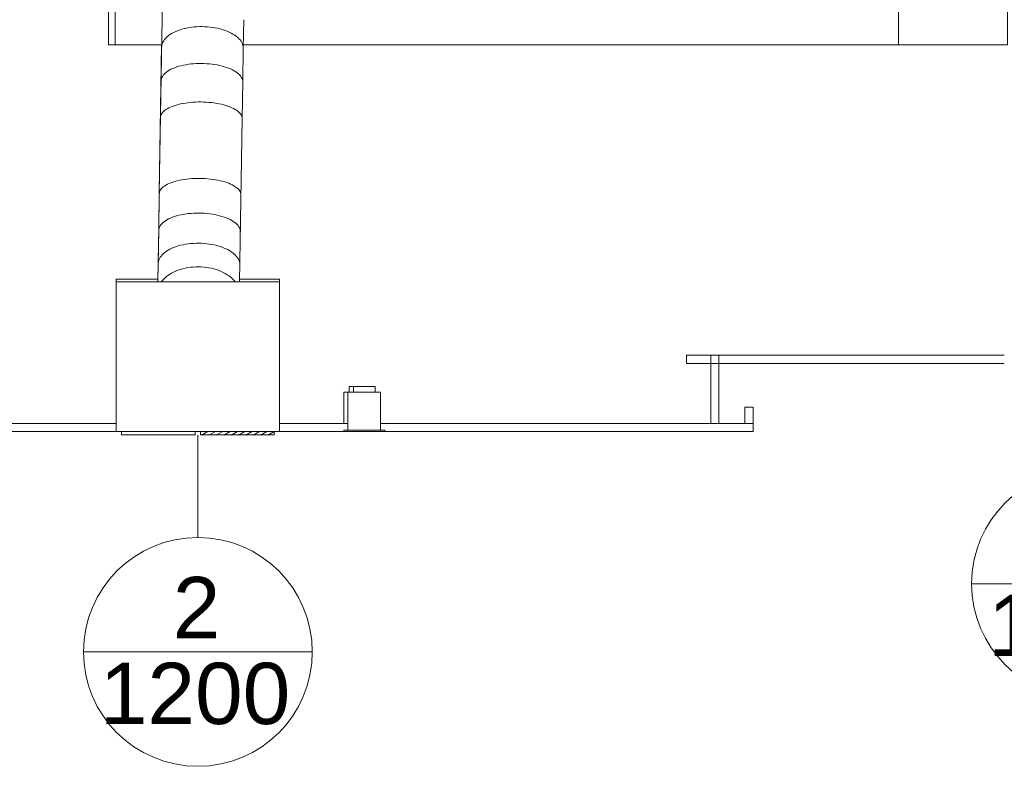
# Model space of a CAD drawing. Header units: metres. Extents: x 4.1 to 64.5, y -1.6 to 14.4.
# Tile 28 of 84: x 15 to 18.6, y 6.6 to 9.4. Entities that reach past the tile are written whole.
import ezdxf

# ---------------------------------------------------------------- set-up
doc = ezdxf.new("R2010")
doc.units = ezdxf.units.M
for name, color, linetype, lineweight in [('A-CLNG', 7, 'Continuous', 18), ('DUTOS', 7, 'Continuous', 18), ('E-LITE-EQPM', 7, 'Continuous', 18), ('FLEXIVEIS', 7, 'Continuous', 18), ('G-IMPT', 7, 'Continuous', 18), ('I-WALL', 7, 'Continuous', 18), ('M-HVAC-DUCT', 7, 'Continuous', 18)]:
    doc.layers.add(name, color=color, linetype=linetype, lineweight=lineweight)
doc.layers.add('M-HVAC-CDFF-IDEN', color=1, linetype='Continuous', lineweight=9, true_color=0xff0000)
doc.styles.add('Arial_1', font='arial.ttf', dxfattribs={"height": 0.225})

# ---------------------------------------------------------------- blocks, each defined once
blk = doc.blocks.new('Light_-_LED_Recessed_fixture_-_Double_19510 - Light_-_LED_Recessed_fixture_-_Double_19510-V17-Corte 4')
at = {"layer": 'E-LITE-EQPM'}
for p, q in [((16.2165, 7.995), (16.2315, 7.995)), ((16.2165, 7.88), (16.2165, 7.995)), ((16.2365, 8.015), (16.2515, 8.015)), ((16.2365, 7.995), (16.2365, 8.015))]:
    blk.add_line(p, q, dxfattribs=at)
blk = doc.blocks.new('Light_-_LED_Recessed_fixture_-_Double_19510 - Light_-_LED_Recessed_fixture_-_Double_19510-V16-Corte 4')
at = {"layer": 'E-LITE-EQPM'}
for p, q in [((28.1642, 8.515), (28.2442, 8.515)), ((28.1642, 8.495), (28.1642, 8.515)), ((28.2442, 8.495), (28.2442, 8.515)), ((28.1442, 8.495), (28.2642, 8.495)), ((28.1442, 8.355), (28.1442, 8.495)), ((28.2642, 8.355), (28.2642, 8.495)), ((28.1292, 8.355), (28.2792, 8.355)), ((28.1292, 8.355), (28.1292, 8.35)), ((28.2792, 8.35), (28.2792, 8.355)), ((28.2792, 8.35), (28.1292, 8.35))]:
    blk.add_line(p, q, dxfattribs=at)
blk = doc.blocks.new('4 GRE - ESCOLA DE CINEMA E AUDIOVISUAL CINE REX R07_rvt-1-Corte 4')
at = {"layer": 'A-CLNG'}
for p, q in [((18.6413, 8.13), (17.474, 8.13)), ((17.474, 8.13), (17.474, 8.1)), ((17.474, 8.1), (18.6413, 8.1)), ((15.3807, 7.88), (14.749, 7.88)), ((14.749, 7.85), (15.3807, 7.85)), ((16.2315, 7.88), (15.9807, 7.88)), ((15.9807, 7.85), (16.2165, 7.85)), ((17.719, 7.88), (16.3515, 7.88)), ((16.3665, 7.85), (17.719, 7.85)), ((17.719, 7.85), (17.719, 7.88))]:
    blk.add_line(p, q, dxfattribs=at)
at = {"layer": 'I-WALL'}
for p, q in [((17.5635, 8.13), (17.5635, 7.88)), ((17.5935, 8.13), (17.5635, 8.13)), ((17.5935, 7.88), (17.5935, 8.13)), ((17.689, 7.94), (17.689, 7.88)), ((17.719, 7.94), (17.689, 7.94)), ((17.719, 7.88), (17.719, 7.94)), ((17.5635, 7.88), (17.5935, 7.88)), ((17.689, 7.88), (17.719, 7.88))]:
    blk.add_line(p, q, dxfattribs=at)
at = {"layer": 'E-LITE-EQPM', "lineweight": 18}
for name, p in [('Light_-_LED_Recessed_fixture_-_Double_19510 - Light_-_LED_Recessed_fixture_-_Double_19510-V17-Corte 4', (0, 0)), ('Light_-_LED_Recessed_fixture_-_Double_19510 - Light_-_LED_Recessed_fixture_-_Double_19510-V16-Corte 4', (-11.9127, -0.5))]:
    blk.add_blockref(name, p, dxfattribs=at)
blk = doc.blocks.new('VD-HM 600 - TROX_VD-H_600_dxf_QMODEL_ea4a9665_03a1_4a21_9de9_3bffcf8ca7c3-806091-Corte 4')
at = {"layer": 'G-IMPT', "color": 1, "true_color": 0xff0000}
for p, q in [((15.3807, 8.4), (15.3807, 8.4098)), ((15.3807, 8.4098), (15.5338, 8.4098)), ((15.8339, 8.4098), (15.9807, 8.4098)), ((15.9807, 8.4098), (15.9807, 8.4))]:
    blk.add_line(p, q, dxfattribs=at)
blk = doc.blocks.new('VD-HM 600 - TROX_VD-H_600_dxf-806090-Corte 4')
blk.add_blockref('VD-HM 600 - TROX_VD-H_600_dxf_QMODEL_ea4a9665_03a1_4a21_9de9_3bffcf8ca7c3-806091-Corte 4', (0, 0))
blk = doc.blocks.new('VD-HM 600 - VD-HM 600-827827-Corte 4')
blk.add_blockref('VD-HM 600 - TROX_VD-H_600_dxf-806090-Corte 4', (0, 0))
blk = doc.blocks.new('VD-HM 600 - TROX_VD-H_600_dxf_QMODEL_ea4a9665_03a1_4a21_9de9_3bffcf8ca7c3-V27-Corte 4')
at = {"layer": 'G-IMPT', "color": 1, "true_color": 0xff0000}
for p, q in [((15.9807, 8.4), (15.3807, 8.4)), ((15.3807, 8.4), (15.3807, 7.85)), ((15.9807, 8.4), (15.9807, 7.85)), ((15.9807, 7.85), (15.3807, 7.85)), ((15.6707, 7.8499), (15.4007, 7.8499)), ((15.4007, 7.8378), (15.4007, 7.8499)), ((15.9607, 7.8499), (15.4007, 7.8499)), ((15.6707, 7.8499), (15.6707, 7.8378)), ((15.6907, 7.8499), (15.6707, 7.8499)), ((15.6907, 7.8498), (15.6707, 7.8498)), ((15.6707, 7.8498), (15.6907, 7.8498)), ((15.9607, 7.8498), (15.6707, 7.8498)), ((15.9607, 7.8498), (15.6707, 7.8498)), ((15.6907, 7.8499), (15.6907, 7.8378)), ((15.6907, 7.8499), (15.9607, 7.8499)), ((15.7177, 7.8499), (15.6943, 7.8364)), ((15.7177, 7.8499), (15.6943, 7.8364)), ((15.7447, 7.8499), (15.7213, 7.8364)), ((15.7447, 7.8499), (15.7213, 7.8364)), ((15.7717, 7.8499), (15.7483, 7.8364)), ((15.7717, 7.8499), (15.7483, 7.8364)), ((15.7987, 7.8499), (15.7753, 7.8364)), ((15.7987, 7.8499), (15.7753, 7.8364)), ((15.8257, 7.8499), (15.8023, 7.8364)), ((15.8257, 7.8499), (15.8023, 7.8364)), ((15.8527, 7.8499), (15.8293, 7.8364)), ((15.8527, 7.8499), (15.8293, 7.8364)), ((15.8797, 7.8499), (15.8563, 7.8364)), ((15.8797, 7.8499), (15.8563, 7.8364)), ((15.9067, 7.8499), (15.8833, 7.8364)), ((15.9067, 7.8499), (15.8833, 7.8364)), ((15.9337, 7.8499), (15.9103, 7.8364)), ((15.9337, 7.8499), (15.9103, 7.8364)), ((15.9607, 7.8499), (15.9373, 7.8364)), ((15.9607, 7.8499), (15.9373, 7.8364)), ((15.9607, 7.8378), (15.9607, 7.8499)), ((15.6707, 7.8378), (15.4007, 7.8378)), ((15.424, 7.8364), (15.4216, 7.8378)), ((15.424, 7.8364), (15.4216, 7.8378)), ((15.451, 7.8364), (15.4486, 7.8378)), ((15.451, 7.8364), (15.4486, 7.8378)), ((15.478, 7.8364), (15.4756, 7.8378)), ((15.478, 7.8364), (15.4756, 7.8378)), ((15.505, 7.8364), (15.5026, 7.8378)), ((15.505, 7.8364), (15.5026, 7.8378)), ((15.532, 7.8364), (15.5296, 7.8378)), ((15.532, 7.8364), (15.5296, 7.8378)), ((15.559, 7.8364), (15.5566, 7.8378)), ((15.559, 7.8364), (15.5566, 7.8378)), ((15.586, 7.8364), (15.5836, 7.8378)), ((15.586, 7.8364), (15.5836, 7.8378)), ((15.613, 7.8364), (15.6106, 7.8378)), ((15.613, 7.8364), (15.6106, 7.8378)), ((15.64, 7.8364), (15.6376, 7.8378)), ((15.64, 7.8364), (15.6376, 7.8378)), ((15.667, 7.8364), (15.6646, 7.8378)), ((15.667, 7.8364), (15.6646, 7.8378)), ((15.6907, 7.8378), (15.9607, 7.8378))]:
    blk.add_line(p, q, dxfattribs=at)
blk = doc.blocks.new('VD-HM 600 - TROX_VD-H_600_dxf-V28-Corte 4')
blk.add_blockref('VD-HM 600 - TROX_VD-H_600_dxf_QMODEL_ea4a9665_03a1_4a21_9de9_3bffcf8ca7c3-V27-Corte 4', (0, 0))
blk = doc.blocks.new('VD-HM 600 - VD-HM 600-V29-Corte 4')
blk.add_blockref('VD-HM 600 - TROX_VD-H_600_dxf-V28-Corte 4', (0, 0))
blk = doc.blocks.new('M_Rectangular Transition - L - 400 mm _L_-827856-Corte 4')
at = {"layer": 'M-HVAC-DUCT', "color": 4, "true_color": 0x00ffff}
for p, q in [((18.6529, 9.77), (18.2529, 9.77)), ((18.2529, 9.27), (18.2529, 9.77)), ((18.6529, 9.77), (18.6529, 9.27)), ((18.6529, 9.27), (18.2529, 9.27))]:
    blk.add_line(p, q, dxfattribs=at)
blk = doc.blocks.new('M_Tampa retangular - Padrão-874557-Corte 4')
at = {"layer": 'M-HVAC-DUCT', "color": 4, "true_color": 0x00ffff}
for p, q in [((15.3524, 9.27), (15.3524, 9.77)), ((15.3774, 9.77), (15.3524, 9.77)), ((15.3774, 9.77), (15.3774, 9.27)), ((15.3524, 9.27), (15.3774, 9.27))]:
    blk.add_line(p, q, dxfattribs=at)
blk = doc.blocks.new('M_Identificador de terminal de ar_BTS - Em caixas-852561-Corte 4')
at = {"layer": 'M-HVAC-CDFF-IDEN'}
blk.add_line((9.8158, 2.206), (10.6558, 2.206), dxfattribs=at)
blk.add_circle((10.2358, 2.206), 0.42, dxfattribs=at)

msp = doc.modelspace()

# ---------------------------------------------------------------- linework, layer by layer
at = {"layer": 'DUTOS', "color": 4, "true_color": 0x00ffff}
for p, q in [((15.3774, 9.27), (15.3774, 9.77)), ((18.2529, 9.77), (18.2529, 9.27)), ((15.5476, 9.27), (15.3774, 9.27)), ((18.2529, 9.27), (15.8476, 9.27))]:
    msp.add_line(p, q, dxfattribs=at)
at = {"layer": 'FLEXIVEIS', "color": 4, "true_color": 0x00ffff}
for p, q in [((15.5516, 9.5224), (15.5389, 8.7234)), ((15.8474, 9.2564), (15.8491, 9.362)), ((15.5476, 9.27), (15.5389, 8.7294)), ((15.8455, 9.1335), (15.8474, 9.2564)), ((15.8433, 8.9991), (15.8455, 9.1335)), ((15.8338, 8.4), (15.8433, 8.9991)), ((15.5389, 8.7294), (15.5368, 8.596)), ((15.5389, 8.7234), (15.5368, 8.589)), ((15.5368, 8.596), (15.5348, 8.474)), ((15.5368, 8.589), (15.5348, 8.4661)), ((15.5348, 8.474), (15.5336, 8.4)), ((15.5348, 8.4661), (15.5338, 8.4))]:
    msp.add_line(p, q, dxfattribs=at)
for points in [[(15.5475, 9.26), (15.5474, 9.2667), (15.5506, 9.2803), (15.5655, 9.2992), (15.5893, 9.3153), (15.6206, 9.3276), (15.6571, 9.3352), (15.6832, 9.3368), (15.6963, 9.3367)], [(15.6963, 9.3367), (15.7094, 9.3366), (15.7356, 9.3346), (15.7723, 9.3265), (15.8039, 9.3137), (15.8282, 9.2972), (15.8437, 9.2781), (15.8473, 9.2644), (15.8474, 9.2577)], [(15.5475, 9.2619), (15.5474, 9.2623), (15.5474, 9.2627), (15.5475, 9.2632)], [(15.8474, 9.2577), (15.8474, 9.2572), (15.8474, 9.2568), (15.8474, 9.2564)], [(15.5455, 9.1372), (15.5454, 9.1429), (15.5486, 9.1543), (15.5634, 9.1702), (15.5873, 9.1836), (15.6185, 9.1939), (15.6549, 9.2002), (15.6811, 9.2014), (15.6941, 9.2013)], [(15.6941, 9.2013), (15.7072, 9.2012), (15.7334, 9.1995), (15.7702, 9.1925), (15.8018, 9.1817), (15.8262, 9.1678), (15.8417, 9.1517), (15.8453, 9.1402), (15.8455, 9.1345)], [(15.5455, 9.1401), (15.5455, 9.1404), (15.5455, 9.1408), (15.5455, 9.1411)], [(15.8455, 9.1345), (15.8455, 9.1342), (15.8455, 9.1339), (15.8455, 9.1335)], [(15.5434, 9.0029), (15.5432, 9.008), (15.5464, 9.0182), (15.5612, 9.0323), (15.585, 9.0443), (15.6162, 9.0534), (15.6527, 9.059), (15.6788, 9.0601), (15.6919, 9.06)], [(15.6919, 9.06), (15.705, 9.0598), (15.7312, 9.0582), (15.7679, 9.052), (15.7996, 9.0423), (15.824, 9.0298), (15.8395, 9.0153), (15.8432, 9.0051), (15.8433, 9)], [(15.5434, 9.0067), (15.5434, 9.0071), (15.5434, 9.0074), (15.5434, 9.0077)], [(15.8433, 9), (15.8433, 8.9997), (15.8433, 8.9994), (15.8433, 8.9991)], [(15.5389, 8.7225), (15.5388, 8.7276), (15.542, 8.7378), (15.5568, 8.7519), (15.5806, 8.7639), (15.6118, 8.773), (15.6482, 8.7786), (15.6743, 8.7797), (15.6874, 8.7796)], [(15.6874, 8.7796), (15.7005, 8.7794), (15.7267, 8.7778), (15.7635, 8.7716), (15.7951, 8.7619), (15.8195, 8.7494), (15.835, 8.7349), (15.8387, 8.7247), (15.8389, 8.7196)], [(15.5389, 8.7284), (15.5389, 8.7287), (15.5389, 8.7291), (15.5389, 8.7294)], [(15.8389, 8.7196), (15.8389, 8.7193), (15.8389, 8.719), (15.8389, 8.7187)], [(15.5368, 8.588), (15.5367, 8.5937), (15.5399, 8.605), (15.5547, 8.6209), (15.5785, 8.6344), (15.6097, 8.6446), (15.6462, 8.6509), (15.6723, 8.6521), (15.6854, 8.652)], [(15.6854, 8.652), (15.6985, 8.6519), (15.7247, 8.6502), (15.7614, 8.6432), (15.7931, 8.6324), (15.8175, 8.6185), (15.8329, 8.6024), (15.8366, 8.591), (15.8367, 8.5853)], [(15.5368, 8.5949), (15.5368, 8.5952), (15.5368, 8.5956), (15.5368, 8.596)], [(15.8367, 8.5853), (15.8367, 8.5849), (15.8367, 8.5846), (15.8367, 8.5842)], [(15.5348, 8.4648), (15.5347, 8.4717), (15.538, 8.4852), (15.5528, 8.5041), (15.5767, 8.5202), (15.6079, 8.5325), (15.6444, 8.5401), (15.6706, 8.5417), (15.6837, 8.5416)], [(15.6837, 8.5416), (15.6967, 8.5415), (15.7229, 8.5395), (15.7597, 8.5314), (15.7913, 8.5186), (15.8156, 8.5021), (15.831, 8.483), (15.8347, 8.4694), (15.8348, 8.4625)], [(15.5348, 8.4727), (15.5348, 8.4731), (15.5348, 8.4735), (15.5348, 8.474)], [(15.8348, 8.4625), (15.8348, 8.4621), (15.8348, 8.4617), (15.8348, 8.4613)]]:
    msp.add_open_spline(points, degree=3, dxfattribs=at)
for points, knots in [([(15.5472, 8.4003), (15.5489, 8.4027), (15.5568, 8.4124), (15.5752, 8.428), (15.6065, 8.4434), (15.643, 8.4529), (15.6692, 8.455), (15.6823, 8.4549)], [0.2815206, 0.2815206, 0.2815206, 0.2815206, 0.3333333, 0.5, 0.6666667, 0.8333333, 1, 1, 1, 1]), ([(15.6823, 8.4549), (15.6954, 8.4549), (15.7216, 8.4525), (15.7582, 8.4425), (15.7898, 8.4268), (15.808, 8.4115), (15.8158, 8.4021), (15.8172, 8.4002)], [0, 0, 0, 0, 0.1666667, 0.3333333, 0.5, 0.6666667, 0.7077185, 0.7077185, 0.7077185, 0.7077185])]:
    msp.add_open_spline(points, degree=3, knots=knots, dxfattribs=at)
at = {"layer": 'M-HVAC-CDFF-IDEN'}
msp.add_line((15.6807, 7.8364), (15.6807, 7.4614), dxfattribs=at)

# ---------------------------------------------------------------- block references
at = {"lineweight": 5}
msp.add_blockref('4 GRE - ESCOLA DE CINEMA E AUDIOVISUAL CINE REX R07_rvt-1-Corte 4', (0, 0), dxfattribs=at)
at = {"layer": 'G-IMPT', "color": 1, "true_color": 0xff0000}
for name in ['VD-HM 600 - VD-HM 600-827827-Corte 4', 'VD-HM 600 - VD-HM 600-V29-Corte 4']:
    msp.add_blockref(name, (0, 0), dxfattribs=at)
at = {"layer": 'M-HVAC-CDFF-IDEN'}
for p in [(8.7055, 5.0854), (5.4448, 4.8354)]:
    msp.add_blockref('M_Identificador de terminal de ar_BTS - Em caixas-852561-Corte 4', p, dxfattribs=at)
at = {"layer": 'M-HVAC-DUCT', "color": 4, "true_color": 0x00ffff}
for name in ['M_Tampa retangular - Padrão-874557-Corte 4', 'M_Rectangular Transition - L - 400 mm _L_-827856-Corte 4']:
    msp.add_blockref(name, (0, 0), dxfattribs=at)

# ---------------------------------------------------------------- texts
at = {"layer": 'M-HVAC-CDFF-IDEN', "color": 7, "char_height": 0.225, "attachment_point": 1, "style": 'Arial_1'}
for s, insert, width in [('2', (15.5885, 7.3165), 0.216456), ('1200', (18.5814, 7.2515), 0.865822), ('1200', (15.3207, 7.0015), 0.865822)]:
    msp.add_mtext(s, dxfattribs=dict(at, insert=insert, width=width))

doc.saveas('drawing.dxf')
